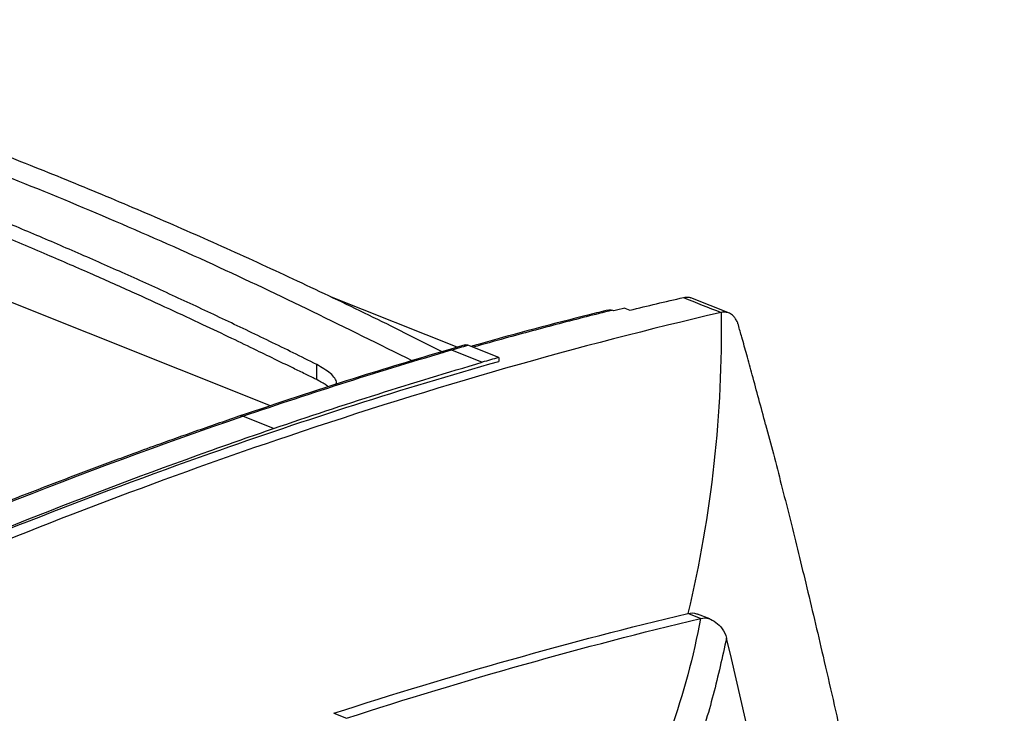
# Model space of a CAD drawing. Header units: millimetres. Extents: x -0.39 to 0.76, y -0.29 to 0.59.
# Tile 87 of 137: x 0.703 to 0.762, y -0.0687 to -0.0271. Entities that reach past the tile are written whole.
import ezdxf

# ---------------------------------------------------------------- set-up
doc = ezdxf.new("R2010")
doc.units = ezdxf.units.MM

msp = doc.modelspace()

# ---------------------------------------------------------------- linework, layer by layer
at = {"color": 7, "linetype": 'Continuous', "lineweight": 25}
for p, q in [((0.718001, -0.05026), (0.673855, -0.032655)), ((0.729176, -0.046747), (0.721653, -0.043747)), ((0.745485, -0.044707), (0.743174, -0.043782)), ((0.738556, -0.044574), (0.738452, -0.044533)), ((0.739219, -0.04441), (0.739521, -0.044531)), ((0.729648, -0.04661), (0.728602, -0.046914)), ((0.728835, -0.046912), (0.730679, -0.047647)), ((0.731667, -0.04736), (0.729823, -0.046625)), ((0.731667, -0.04736), (0.731667, -0.047593)), ((0.72077, -0.048688), (0.72077, -0.047783)), ((0.718185, -0.051615), (0.716342, -0.05088)), ((0.743757, -0.062993), (0.743004, -0.062693)), ((0.744305, -0.063026), (0.743567, -0.062733)), ((0.721792, -0.06868), (0.722544, -0.06898))]:
    msp.add_line(p, q, dxfattribs=at)
at = {"color": 9, "linetype": 'Continuous', "lineweight": 25}
msp.add_arc((0.716228, -0.05114), 0.000284, 66.3094, 115.73878, dxfattribs=at)
at = {"color": 7, "linetype": 'Continuous', "lineweight": 25}
for points, knots in [([(0.677979, -0.027121), (0.679264, -0.027491), (0.681835, -0.02823), (0.685921, -0.029496), (0.690233, -0.030908), (0.694774, -0.032489), (0.699323, -0.034164), (0.70378, -0.035897), (0.708141, -0.037677), (0.712404, -0.039499), (0.71667, -0.041402), (0.720936, -0.043389), (0.724837, -0.045268), (0.727312, -0.046525), (0.728368, -0.047061)], [0, 0, 0, 0, 0.077025, 0.154067, 0.244213, 0.334387, 0.424645, 0.514931, 0.599343, 0.683755, 0.76819, 0.852694, 0.937221, 1, 1, 1, 1]), ([(0.72077, -0.047783), (0.720299, -0.047549), (0.719359, -0.047082), (0.717947, -0.046393), (0.716535, -0.045711), (0.715123, -0.045038), (0.713711, -0.044374), (0.712298, -0.043718), (0.710885, -0.043071), (0.709472, -0.042433), (0.708059, -0.041804), (0.706645, -0.041183), (0.705231, -0.040571), (0.703817, -0.039967), (0.702402, -0.039372), (0.700988, -0.038786), (0.699573, -0.038208), (0.698629, -0.037831), (0.698158, -0.037642)], [0, 0, 0, 0, 0.062546, 0.125078, 0.187598, 0.250106, 0.312606, 0.375099, 0.437585, 0.500068, 0.562549, 0.62503, 0.687511, 0.749996, 0.812486, 0.874982, 0.937486, 1, 1, 1, 1]), ([(0.720766, -0.048688), (0.720696, -0.048654), (0.720474, -0.048543), (0.720008, -0.048316), (0.719287, -0.047966), (0.718313, -0.047492), (0.717084, -0.046896), (0.715601, -0.046182), (0.713864, -0.045354), (0.711872, -0.044423), (0.709623, -0.043398), (0.70712, -0.042285), (0.70436, -0.041093), (0.701344, -0.039827), (0.699248, -0.038982), (0.698158, -0.038543)], [0, 0, 0, 0, 0.009337, 0.0299376, 0.0618018, 0.104927, 0.1593123, 0.2249574, 0.3018629, 0.3900325, 0.4894719, 0.6001861, 0.7221788, 0.8554514, 1, 1, 1, 1]), ([(0.742734, -0.043765), (0.74285, -0.043745), (0.743013, -0.043717), (0.743146, -0.043785), (0.743184, -0.043804)], [0, 0, 0, 0, 0.713848, 1, 1, 1, 1]), ([(0.738241, -0.044516), (0.737858, -0.044611), (0.735266, -0.045251), (0.732519, -0.045986), (0.730152, -0.046659), (0.73001, -0.0467)], [0, 0, 0, 0, 0.140403, 0.948541, 1, 1, 1, 1]), ([(0.738241, -0.044517), (0.738278, -0.04451), (0.738344, -0.044496), (0.738419, -0.044521), (0.738452, -0.044533)], [0, 0, 0, 0, 0.556085, 1, 1, 1, 1]), ([(0.746023, -0.045413), (0.746015, -0.045387), (0.745998, -0.045329), (0.745964, -0.04524), (0.745918, -0.045142), (0.745845, -0.045016), (0.745747, -0.044891), (0.745619, -0.044781), (0.745481, -0.044701), (0.745328, -0.044653), (0.745182, -0.04464), (0.745068, -0.044649), (0.745008, -0.044662), (0.744986, -0.044667)], [0, 0, 0, 0, 0.047848, 0.105419, 0.172709, 0.249737, 0.389086, 0.499359, 0.61855, 0.749748, 0.869446, 0.952877, 1, 1, 1, 1]), ([(0.747656, -0.051374), (0.74752, -0.050862), (0.747255, -0.049868), (0.746876, -0.048477), (0.746538, -0.047247), (0.746261, -0.046255), (0.746092, -0.045658), (0.746023, -0.045413)], [0, 0, 0, 0, 0.257487, 0.499999, 0.699997, 0.876476, 1, 1, 1, 1]), ([(0.728602, -0.046914), (0.726721, -0.047475), (0.722563, -0.048716), (0.71839, -0.050117), (0.716104, -0.050884)], [0, 0, 0, 0, 0.45249, 1, 1, 1, 1]), ([(0.729602, -0.046626), (0.729606, -0.046623), (0.729637, -0.046603), (0.729712, -0.046593), (0.729786, -0.046614), (0.729823, -0.046625)], [0, 0, 0, 0, 0.058347, 0.529508, 1, 1, 1, 1]), ([(0.688241, -0.063571), (0.689713, -0.062914), (0.698458, -0.05908), (0.712976, -0.053365), (0.725939, -0.049222), (0.731667, -0.047593)], [0.855621, 0.855621, 0.855621, 0.855621, 1.004942, 1.742647, 2.331334, 2.331334, 2.331334, 2.331334]), ([(0.731667, -0.04736), (0.731502, -0.047408), (0.731173, -0.047503), (0.730844, -0.047599), (0.730679, -0.047647)], [0, 0, 0, 0, 0.4998678, 1, 1, 1, 1]), ([(0.721916, -0.049003), (0.72193, -0.048962), (0.722003, -0.048754), (0.721646, -0.048304), (0.721063, -0.047957), (0.72077, -0.047783)], [0, 0, 0, 0, 0.110844, 0.553081, 1, 1, 1, 1]), ([(0.72146, -0.049123), (0.721392, -0.049068), (0.721276, -0.048977), (0.721132, -0.048889), (0.721073, -0.048853)], [0, 0, 0, 0, 0.592267, 1, 1, 1, 1]), ([(0.716104, -0.050884), (0.715224, -0.051188), (0.713644, -0.051733), (0.711543, -0.052483), (0.709907, -0.053077), (0.708546, -0.053579), (0.705986, -0.054534), (0.702745, -0.055782), (0.698914, -0.057316), (0.696372, -0.058362), (0.694306, -0.059228), (0.692441, -0.06002), (0.690004, -0.061072), (0.688187, -0.061877), (0.687183, -0.062323)], [0, 0, 0, 0, 0.091685, 0.16451, 0.218476, 0.26178, 0.305977, 0.484386, 0.598126, 0.703075, 0.747816, 0.812083, 0.896144, 1, 1, 1, 1]), ([(0.68824, -0.063511), (0.68967, -0.062868), (0.698373, -0.059016), (0.708362, -0.05504), (0.716889, -0.052059), (0.718185, -0.051615)], [0.000229, 0.000229, 0.000229, 0.000229, 2.377708, 14.478177, 16.649708, 16.649708, 16.649708, 16.649708]), ([(0.747658, -0.051374), (0.747813, -0.051963), (0.74813, -0.053164), (0.748602, -0.054999), (0.749083, -0.056899), (0.749571, -0.058866), (0.750249, -0.061656), (0.751163, -0.065522), (0.752386, -0.070901), (0.753714, -0.076997), (0.755049, -0.083509), (0.756537, -0.091277), (0.758065, -0.100098), (0.759261, -0.108026), (0.760026, -0.113651), (0.760479, -0.117186), (0.760897, -0.120663), (0.761281, -0.124081), (0.761635, -0.127438), (0.761848, -0.129663), (0.761954, -0.130763)], [0, 0, 0, 0, 0.023316, 0.047472, 0.072469, 0.098308, 0.124992, 0.182222, 0.249982, 0.334822, 0.418134, 0.499916, 0.630338, 0.749929, 0.793915, 0.836981, 0.879125, 0.920344, 0.960636, 1, 1, 1, 1]), ([(0.743004, -0.062693), (0.743183, -0.062669), (0.743384, -0.062643), (0.743549, -0.062734), (0.743567, -0.062744)], [0, 0, 0, 0, 0.884935, 1, 1, 1, 1])]:
    msp.add_open_spline(points, degree=3, knots=knots, dxfattribs=at)
at = {"color": 9, "linetype": 'Continuous', "lineweight": 25}
for points, knots in [([(0.677219, -0.027937), (0.681356, -0.029189), (0.689631, -0.031694), (0.702085, -0.036363), (0.714389, -0.041562), (0.722514, -0.045581), (0.726501, -0.047553)], [0, 0, 0, 0, 0.252295, 0.504589, 0.756884, 1, 1, 1, 1]), ([(0.738452, -0.044533), (0.737938, -0.044662), (0.736347, -0.04506), (0.734215, -0.04562), (0.731953, -0.046233), (0.73077, -0.046565), (0.730127, -0.046746)], [0, 0, 0, 0, 0.185893, 0.574571, 0.768798, 1, 1, 1, 1]), ([(0.745314, -0.064173), (0.745064, -0.065306), (0.744563, -0.067574), (0.74353, -0.070949), (0.742384, -0.074121), (0.741478, -0.076131), (0.741063, -0.077053)], [0, 0, 0, 0, 0.259924, 0.519851, 0.779778, 1, 1, 1, 1])]:
    msp.add_open_spline(points, degree=3, knots=knots, dxfattribs=at)
at = {"color": 7, "linetype": 'Continuous', "lineweight": 25}
for points in [[(0.739519, -0.04453), (0.740592, -0.044269), (0.741661, -0.044014), (0.742729, -0.043766)], [(0.742734, -0.043765), (0.743485, -0.044066), (0.744235, -0.044366), (0.744986, -0.044667)], [(0.744986, -0.044667), (0.736415, -0.04665), (0.727773, -0.049132), (0.719086, -0.052065)], [(0.739219, -0.04441), (0.738998, -0.044465), (0.738777, -0.044519), (0.738556, -0.044574)], [(0.744986, -0.044667), (0.74508, -0.050663), (0.744409, -0.056765), (0.743004, -0.062693)], [(0.716342, -0.05088), (0.720517, -0.049451), (0.724682, -0.048127), (0.728835, -0.046912)], [(0.728835, -0.046912), (0.729165, -0.046816), (0.729494, -0.04672), (0.729823, -0.046625)], [(0.718185, -0.051615), (0.72236, -0.050187), (0.726526, -0.048862), (0.730679, -0.047647)], [(0.721073, -0.048853), (0.720976, -0.048797), (0.720872, -0.048743), (0.720768, -0.048689)], [(0.687426, -0.062314), (0.697094, -0.058), (0.706742, -0.054164), (0.716342, -0.05088)], [(0.719086, -0.052065), (0.711839, -0.054513), (0.704562, -0.057274), (0.69727, -0.06032)], [(0.721792, -0.06868), (0.728898, -0.066374), (0.735974, -0.064376), (0.743004, -0.062693)], [(0.722544, -0.06898), (0.72965, -0.066674), (0.736727, -0.064676), (0.743757, -0.062993)], [(0.743757, -0.062993), (0.74292, -0.067503), (0.74133, -0.072019), (0.73909, -0.076251)], [(0.743757, -0.062993), (0.743934, -0.06295), (0.744243, -0.062969), (0.744687, -0.063211), (0.745069, -0.063588), (0.745262, -0.063956), (0.745314, -0.064173)], [(0.757221, -0.145583), (0.75611, -0.13152), (0.753297, -0.103837), (0.748435, -0.077164), (0.745314, -0.064173)]]:
    msp.add_open_spline(points, degree=3, dxfattribs=at)

doc.saveas('drawing.dxf')
